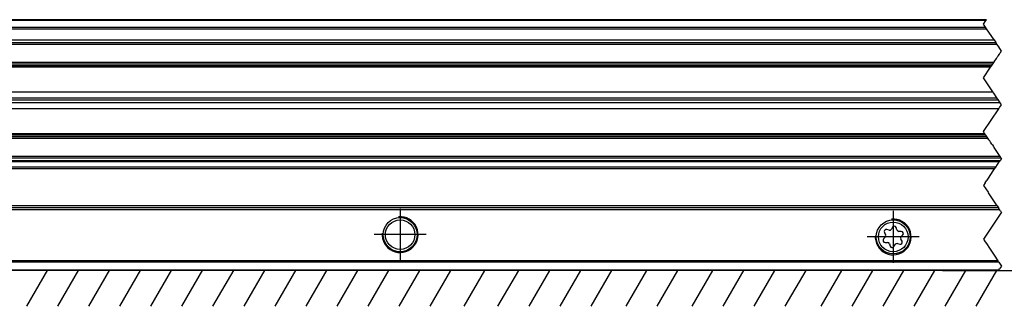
# Model space of a CAD drawing. Header units: millimetres. Extents: x -746 to 1306, y -530 to 1000.
# Tile 12 of 50: x -361 to -251, y 205 to 237. Entities that reach past the tile are written whole.
import ezdxf

# ---------------------------------------------------------------- set-up
doc = ezdxf.new("R2010")
doc.units = ezdxf.units.MM
doc.linetypes.add('DOT_CENTER', pattern=[14, 12, -1, 0, -1])
doc.layers.add('1', color=7, linetype='Continuous')

# ---------------------------------------------------------------- blocks, each defined once
blk = doc.blocks.new('REGLA_SV2-920-T__7', base_point=(-579.9499999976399, 218.5500000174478))
at = {"color": 3, "linetype": 'Continuous'}
for p, q in [((-253.1096953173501, 236.450000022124), (-385.1085093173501, 236.450000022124)), ((-385.1617365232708, 235.7298407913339), (-253.1629225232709, 235.7298407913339)), ((-385.0387207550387, 235.5453171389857), (-253.0399067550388, 235.5453171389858)), ((-384.2034887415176, 234.292469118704), (-252.2046747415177, 234.2924691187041)), ((-383.8804729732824, 233.8079454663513), (-251.8816589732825, 233.8079454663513)), ((-252.2211123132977, 231.7828745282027), (-384.2199263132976, 231.7828745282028)), ((-252.582788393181, 231.2403604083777), (-384.5816023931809, 231.2403604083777)), ((-384.4505116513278, 231.4369965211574), (-252.4516976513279, 231.4369965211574)), ((-385.2482690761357, 223.8596396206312), (-253.2494550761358, 223.8596396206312)), ((-253.1183643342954, 223.6630035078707), (-385.1171783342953, 223.6630035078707)), ((-384.8865930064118, 223.3171255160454), (-252.8877790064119, 223.3171255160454)), ((-251.5380080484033, 220.8075309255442), (-383.5368220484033, 220.8075309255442)), ((-251.5377317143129, 221.292054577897), (-383.5365457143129, 221.292054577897))]:
    blk.add_line(p, q, dxfattribs=at)
at = {"color": 7, "linetype": 'Continuous'}
for p, q in [((-253.0430286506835, 236.550000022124), (-385.0418426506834, 236.550000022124)), ((-384.0138063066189, 234.0079454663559), (-252.0149923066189, 234.0079454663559)), ((-252.3544456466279, 231.5828745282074), (-384.3532596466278, 231.5828745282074)), ((-384.341617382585, 228.4996620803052), (-252.3428033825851, 228.4996620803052)), ((-383.9007341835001, 227.8383372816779), (-251.9019201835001, 227.8383372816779)), ((-251.7096953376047, 227.5500000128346), (-383.7085093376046, 227.5500000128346)), ((-251.6761367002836, 226.6003379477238), (-383.6749507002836, 226.6003379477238)), ((-251.5174704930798, 227.2616627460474), (-383.5162844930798, 227.2616627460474)), ((-385.0199263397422, 223.5171255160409), (-253.0211123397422, 223.5171255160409)), ((-251.4043983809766, 221.0920545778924), (-383.4032123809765, 221.0920545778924))]:
    blk.add_line(p, q, dxfattribs=at)
at = {"color": 2, "linetype": 'DOT_CENTER'}
for p, q in [((-253.3763619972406, 236.0500000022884), (-253.1096953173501, 236.450000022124)), ((-253.1096953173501, 236.450000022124), (-253.0430286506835, 236.550000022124)), ((-253.1629225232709, 235.7298407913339), (-253.3763619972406, 236.0500000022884)), ((-253.0399067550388, 235.5453171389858), (-253.1629225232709, 235.7298407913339)), ((-252.2046747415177, 234.2924691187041), (-253.0399067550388, 235.5453171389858)), ((-252.2046747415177, 234.2924691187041), (-252.0149923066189, 234.0079454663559)), ((-251.8816589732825, 233.8079454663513), (-252.0149923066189, 234.0079454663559)), ((-251.6773573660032, 233.5014930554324), (-251.8816589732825, 233.8079454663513)), ((-251.3763619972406, 233.0500000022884), (-251.6773573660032, 233.5014930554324)), ((-251.5201564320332, 232.8343083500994), (-251.4968892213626, 232.8692091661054)), ((-251.4968892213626, 232.8692091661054), (-251.3763619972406, 233.0500000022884)), ((-252.3057736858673, 231.6558824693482), (-252.2211123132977, 231.7828745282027)), ((-252.2211123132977, 231.7828745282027), (-252.1154219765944, 231.9414100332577)), ((-252.1154219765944, 231.9414100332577), (-252.0147285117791, 232.0924502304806)), ((-252.0147285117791, 232.0924502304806), (-251.9350826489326, 232.2119190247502)), ((-251.9350826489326, 232.2119190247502), (-251.8405109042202, 232.3537766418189)), ((-251.8405109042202, 232.3537766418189), (-251.7716362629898, 232.4570886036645)), ((-251.7716362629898, 232.4570886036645), (-251.724387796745, 232.5279613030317)), ((-251.724387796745, 232.5279613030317), (-251.5996049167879, 232.7151356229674)), ((-251.5996049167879, 232.7151356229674), (-251.5201564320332, 232.8343083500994)), ((-253.3763619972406, 230.0500000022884), (-252.582788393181, 231.2403604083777)), ((-252.582788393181, 231.2403604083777), (-252.4516976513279, 231.4369965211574)), ((-252.4516976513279, 231.4369965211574), (-252.3544456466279, 231.5828745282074)), ((-252.3544456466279, 231.5828745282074), (-252.3057736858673, 231.6558824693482)), ((-252.3428033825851, 228.4996620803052), (-253.3763619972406, 230.0500000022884)), ((-252.2438863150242, 228.3512864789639), (-252.3428033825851, 228.4996620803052)), ((-251.9019201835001, 227.8383372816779), (-252.2438863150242, 228.3512864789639)), ((-251.7096953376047, 227.5500000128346), (-251.9019201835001, 227.8383372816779)), ((-251.5174704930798, 227.2616627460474), (-251.7096953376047, 227.5500000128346)), ((-253.3763619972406, 224.0500000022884), (-251.6761367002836, 226.6003379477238)), ((-251.6761367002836, 226.6003379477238), (-251.5772196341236, 226.7487135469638)), ((-251.5772196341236, 226.7487135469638), (-251.3763619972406, 227.0500000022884)), ((-251.3763619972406, 227.0500000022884), (-251.5174704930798, 227.2616627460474)), ((-253.2494550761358, 223.8596396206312), (-253.3763619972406, 224.0500000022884)), ((-253.1183643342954, 223.6630035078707), (-253.2494550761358, 223.8596396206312)), ((-253.0211123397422, 223.5171255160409), (-253.1183643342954, 223.6630035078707)), ((-252.9724403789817, 223.4441175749), (-253.0211123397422, 223.5171255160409)), ((-252.8877790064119, 223.3171255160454), (-252.9724403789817, 223.4441175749)), ((-252.7781507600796, 223.152683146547), (-252.8877790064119, 223.3171255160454)), ((-252.6813951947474, 223.0075497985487), (-252.7781507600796, 223.152683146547)), ((-252.6017493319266, 222.8880810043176), (-252.6813951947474, 223.0075497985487)), ((-252.5071775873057, 222.7462233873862), (-252.6017493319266, 222.8880810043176)), ((-252.4383029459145, 222.6429114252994), (-252.5071775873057, 222.7462233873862)), ((-252.391054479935, 222.5720387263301), (-252.4383029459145, 222.6429114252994)), ((-252.391054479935, 222.5720387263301), (-252.2662716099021, 222.3848644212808)), ((-252.2662716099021, 222.3848644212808), (-252.209674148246, 222.2999682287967)), ((-252.209674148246, 222.2999682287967), (-252.1868231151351, 222.2656916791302)), ((-251.7420333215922, 221.5985069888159), (-252.1868231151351, 222.2656916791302)), ((-251.5377317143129, 221.292054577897), (-251.7420333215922, 221.5985069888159)), ((-251.6155544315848, 220.691211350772), (-251.5380080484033, 220.8075309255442)), ((-251.376361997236, 221.0500000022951), (-251.5380080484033, 220.8075309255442)), ((-251.4043983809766, 221.0920545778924), (-251.5377317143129, 221.292054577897)), ((-251.4043983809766, 221.0920545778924), (-251.376361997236, 221.0500000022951)), ((-252.3732400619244, 219.5546829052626), (-252.139909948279, 219.9046780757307)), ((-252.139909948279, 219.9046780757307), (-252.0181038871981, 220.0873871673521)), ((-252.0181038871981, 220.0873871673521), (-251.6270817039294, 220.6739204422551)), ((-251.6270817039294, 220.6739204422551), (-251.6155544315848, 220.691211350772)), ((-253.0430286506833, 218.5500000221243), (-252.9763619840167, 218.6500000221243)), ((-252.9763619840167, 218.6500000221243), (-252.90969531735, 218.7500000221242)), ((-252.90969531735, 218.7500000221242), (-252.4962558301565, 219.3701592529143))]:
    blk.add_line(p, q, dxfattribs=at)
blk = doc.blocks.new('SOPORTE_SV2-T__8', base_point=(-582.94999999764, 208.5500000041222))
at = {"color": 3, "linetype": 'Continuous'}
for p, q in [((-252.139909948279, 219.9046780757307), (-384.138723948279, 219.9046780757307)), ((-252.0181038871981, 220.0873871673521), (-384.016917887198, 220.0873871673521)), ((-251.6270817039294, 220.6739204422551), (-383.6258957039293, 220.6739204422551)), ((-251.8430286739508, 215.7500000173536), (-383.8418426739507, 215.7500000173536)), ((-383.5751759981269, 215.3500000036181), (-251.576361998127, 215.350000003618)), ((-251.7649238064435, 209.6328427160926), (-383.7637378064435, 209.6328427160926)), ((-251.6706429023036, 209.4914213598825), (-383.6694569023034, 209.4914213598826)), ((-383.6694568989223, 208.6085786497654), (-251.6706428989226, 208.6085786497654))]:
    blk.add_line(p, q, dxfattribs=at)
at = {"color": 7, "linetype": 'Continuous'}
for p, q in [((-251.6155544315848, 220.691211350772), (-383.6143684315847, 220.6912113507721)), ((-251.7096953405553, 215.5500000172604), (-383.7085093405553, 215.5500000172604)), ((-263.9125803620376, 213.0547348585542), (-264.1742894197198, 213.1173625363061)), ((-263.5281888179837, 213.3865181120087), (-263.6574023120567, 213.1640782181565)), ((-263.0306447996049, 213.0814913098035), (-263.1037544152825, 213.3343154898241)), ((-264.3364782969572, 212.2723525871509), (-264.518847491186, 212.0826550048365)), ((-264.4309144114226, 212.7769553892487), (-264.3015939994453, 212.5477702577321)), ((-262.5464685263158, 212.910974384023), (-262.8095682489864, 212.913571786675)), ((-262.4691068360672, 211.8230166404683), (-262.5984127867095, 212.0521761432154)), ((-262.563528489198, 212.3275938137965), (-262.3811389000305, 212.5173126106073)), ((-264.3535178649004, 211.6889932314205), (-264.0903887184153, 211.6863955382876)), ((-263.8693132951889, 211.5184799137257), (-263.7962046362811, 211.2656755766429)), ((-263.372619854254, 211.2120282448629), (-263.2388091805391, 211.4385998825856)), ((-262.9828483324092, 211.546098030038), (-262.7273631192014, 211.483006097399)), ((-251.7096953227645, 208.5500000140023), (-383.7085093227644, 208.5500000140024))]:
    blk.add_line(p, q, dxfattribs=at)
at = {"color": 2, "linetype": 'DOT_CENTER'}
for p, q in [((-252.3732400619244, 219.5546829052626), (-252.139909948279, 219.9046780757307)), ((-252.139909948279, 219.9046780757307), (-252.0181038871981, 220.0873871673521)), ((-252.0181038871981, 220.0873871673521), (-251.6270817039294, 220.6739204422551)), ((-251.6270817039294, 220.6739204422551), (-251.6155544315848, 220.691211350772)), ((-253.0430286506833, 218.5500000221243), (-252.9763619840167, 218.6500000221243)), ((-252.9763619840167, 218.6500000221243), (-252.90969531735, 218.7500000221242)), ((-252.90969531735, 218.7500000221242), (-252.4962558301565, 219.3701592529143)), ((-252.4962558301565, 219.3701592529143), (-252.3732400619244, 219.5546829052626)), ((-253.1763619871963, 218.3500000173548), (-253.3763619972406, 218.0500000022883)), ((-253.3763619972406, 218.0500000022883), (-252.8760556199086, 217.2995404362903)), ((-253.1763619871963, 218.3500000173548), (-253.0430286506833, 218.5500000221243)), ((-252.8760556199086, 217.2995404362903), (-252.8284273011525, 217.2280979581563)), ((-251.8430286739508, 215.7500000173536), (-252.8284273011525, 217.2280979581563)), ((-251.8430286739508, 215.7500000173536), (-251.7096953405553, 215.5500000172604)), ((-251.576361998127, 215.350000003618), (-251.7096953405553, 215.5500000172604)), ((-251.4777732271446, 215.2021168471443), (-251.576361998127, 215.350000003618)), ((-251.3763619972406, 215.0500000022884), (-253.3763619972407, 212.0500000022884)), ((-251.4777732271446, 215.2021168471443), (-251.3920682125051, 215.0735593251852)), ((-251.3920682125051, 215.0735593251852), (-251.3763619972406, 215.0500000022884)), ((-253.3763619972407, 212.0500000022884), (-253.1763620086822, 211.7500000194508)), ((-253.1763620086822, 211.7500000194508), (-253.0430286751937, 211.550000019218)), ((-253.0430286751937, 211.550000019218), (-252.7096953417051, 211.0500000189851)), ((-252.7096953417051, 211.0500000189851), (-252.1763620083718, 210.2500000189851)), ((-252.1763620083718, 210.2500000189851), (-251.7649238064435, 209.6328427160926)), ((-251.6706429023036, 209.4914213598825), (-251.7649238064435, 209.6328427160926)), ((-251.6706429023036, 209.4914213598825), (-251.3763619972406, 209.0500000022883)), ((-251.6706428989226, 208.6085786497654), (-251.5763619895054, 208.7500000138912)), ((-251.3763619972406, 209.0500000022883), (-251.5763619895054, 208.7500000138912)), ((-251.7096953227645, 208.5500000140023), (-251.6706428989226, 208.6085786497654))]:
    blk.add_line(p, q, dxfattribs=at)
at = {"color": 7, "linetype": 'Continuous'}
for centre, radius in [((-318.4499999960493, 212.5500001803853), 1.899999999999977), ((-318.4499999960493, 212.5500001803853), 1.649999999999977), ((-263.4499999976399, 212.300000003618), 1.899999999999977), ((-263.4499999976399, 212.300000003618), 1.649999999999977)]:
    blk.add_circle(centre, radius, dxfattribs=at)
for centre, radius, start, end in [((-264.2284050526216, 212.8912236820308), 0.2325237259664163, 76.54205043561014, 209.4343765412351), ((-263.8584647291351, 213.2808737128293), 0.2325237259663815, 256.5420504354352, 329.848050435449), ((-263.3271264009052, 213.2697226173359), 0.2325237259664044, 16.12837654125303, 149.848050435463), ((-262.8072728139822, 213.1460841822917), 0.2325237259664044, 196.128376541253, 269.4343765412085), ((-264.3512224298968, 211.9215056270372), 0.2325237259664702, 136.1283765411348, 269.4343765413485), ((-264.5041033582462, 212.43350196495), 0.2325237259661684, 316.1283765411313, 29.43437654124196), ((-262.3959034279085, 212.1664444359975), 0.2325237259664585, 136.1283765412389, 209.4343765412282), ((-262.54876396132, 212.6784619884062), 0.2325237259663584, 316.1283765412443, 89.43437654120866), ((-264.0926841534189, 211.4538831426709), 0.2325237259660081, 16.12937654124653, 89.43437654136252), ((-263.5728337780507, 211.3302723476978), 0.2325237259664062, 196.1293765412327, 329.4343765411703), ((-263.0385952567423, 211.3203557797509), 0.2325237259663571, 76.12837654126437, 149.4343765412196), ((-262.6716161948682, 211.7087483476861), 0.232523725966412, 256.1283765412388, 29.43437654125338)]:
    blk.add_arc(centre, radius, start, end, dxfattribs=at)
at = {"layer": '1', "color": 2, "linetype": 'DOT_CENTER'}
for p, q in [((-318.4499999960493, 215.4500001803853), (-318.4499999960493, 209.6500001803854)), ((-263.4499999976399, 215.200000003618), (-263.4499999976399, 209.400000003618)), ((-315.5499999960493, 212.5500001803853), (-321.3499999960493, 212.5500001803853)), ((-260.5499999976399, 212.300000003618), (-266.3499999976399, 212.300000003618))]:
    blk.add_line(p, q, dxfattribs=at)
at = {"layer": '1', "color": 30, "linetype": 'Continuous'}
for centre, radius, start, end in [((-318.4499999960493, 212.5500001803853), 2.00000000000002, 175.0000000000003, 94.99999999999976), ((-263.4499999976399, 212.300000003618), 2.000000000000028, 174.9999999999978, 94.99999999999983)]:
    blk.add_arc(centre, radius, start, end, dxfattribs=at)
blk = doc.blocks.new('REGLA_SV2-920-T__10', base_point=(-582.94999999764, 208.5500000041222))
for name, p in [('REGLA_SV2-920-T__7', (-579.9499999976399, 218.5500000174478)), ('SOPORTE_SV2-T__8', (-582.94999999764, 208.5500000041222))]:
    blk.add_blockref(name, p)
blk = doc.blocks.new('Bottom2', base_point=(-495.4499999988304, 222.5500000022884))
at = {"layer": '1', "color": 2, "linetype": 'Continuous'}
for p, q in [((-360.084679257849, 204.5500000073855), (-357.741457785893, 208.6085786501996)), ((-357.9499999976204, 208.6085786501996), (-319.6814577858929, 208.6085786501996)), ((-356.624679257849, 204.5500000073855), (-354.281457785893, 208.6085786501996)), ((-353.164679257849, 204.5500000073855), (-350.821457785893, 208.6085786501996)), ((-349.704679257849, 204.5500000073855), (-347.361457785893, 208.6085786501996)), ((-346.244679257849, 204.5500000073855), (-343.901457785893, 208.6085786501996)), ((-342.784679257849, 204.5500000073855), (-340.441457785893, 208.6085786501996)), ((-339.3246792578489, 204.5500000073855), (-336.981457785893, 208.6085786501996)), ((-335.8646792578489, 204.5500000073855), (-333.521457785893, 208.6085786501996)), ((-332.4046792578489, 204.5500000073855), (-330.0614577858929, 208.6085786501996)), ((-328.9446792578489, 204.5500000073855), (-326.6014577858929, 208.6085786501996)), ((-325.4846792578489, 204.5500000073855), (-323.1414577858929, 208.6085786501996)), ((-322.0246792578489, 204.5500000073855), (-319.6814577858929, 208.6085786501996)), ((-318.5646792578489, 204.5500000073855), (-316.2552781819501, 208.5500000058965)), ((-315.1046792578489, 204.5500000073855), (-312.7952781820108, 208.5500000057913)), ((-311.3201022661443, 204.5500000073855), (-309.0107011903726, 208.5500000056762)), ((-307.5355252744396, 204.5500000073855), (-305.2261241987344, 208.5500000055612)), ((-304.0755252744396, 204.5500000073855), (-301.7661241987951, 208.550000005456)), ((-300.6155252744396, 204.5500000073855), (-298.3061241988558, 208.5500000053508)), ((-297.1555252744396, 204.5500000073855), (-294.8123038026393, 208.6085786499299)), ((-293.2413743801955, 204.5500000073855), (-290.9319733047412, 208.5500000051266)), ((-289.7813743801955, 204.5500000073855), (-287.4719733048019, 208.5500000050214)), ((-285.8672234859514, 204.5500000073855), (-283.5578224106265, 208.5500000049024)), ((-282.4072234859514, 204.5500000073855), (-280.0640020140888, 208.6085786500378)), ((-278.9472234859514, 204.5500000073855), (-276.6378224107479, 208.5500000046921)), ((-275.4872234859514, 204.5500000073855), (-273.1778224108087, 208.5500000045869)), ((-271.4991372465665, 204.5500000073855), (-269.1897361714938, 208.5500000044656)), ((-268.0391372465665, 204.5500000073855), (-265.7297361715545, 208.5500000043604)), ((-264.5791372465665, 204.5500000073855), (-262.2697361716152, 208.5500000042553)), ((-261.1191372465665, 204.5500000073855), (-258.8097361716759, 208.5500000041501)), ((-257.9499999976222, 208.5500000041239), (-194.7860935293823, 208.5500000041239)), ((-257.6591372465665, 204.5500000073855), (-255.349736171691, 208.5500000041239)), ((-254.1991372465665, 204.5500000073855), (-251.889736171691, 208.5500000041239))]:
    blk.add_line(p, q, dxfattribs=at)
at = {"layer": '1', "color": 7, "linetype": 'Continuous'}
blk.add_line((-322.0246792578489, 204.5500000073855), (-319.6814577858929, 208.6085786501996), dxfattribs=at)
blk.add_blockref('REGLA_SV2-920-T__10', (-582.94999999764, 208.5500000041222))

msp = doc.modelspace()

# ---------------------------------------------------------------- block references
msp.add_blockref('Bottom2', (-495.4499999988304, 222.5500000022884))

doc.saveas('drawing.dxf')
